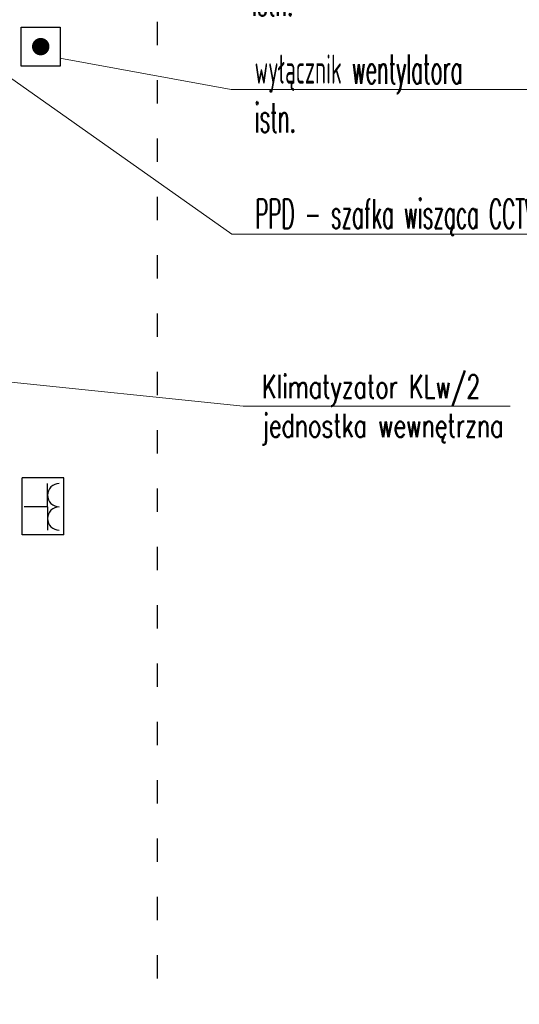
# Model space of a CAD drawing. Header units: millimetres. Extents: x 19325 to 32410, y -4876 to 2807.
# Tile 41 of 72: x 20960 to 21216, y -2740 to -2233. Entities that reach past the tile are written whole.
import ezdxf
from ezdxf import colors
from ezdxf.entities.mleader import LeaderData, LeaderLine
from ezdxf.enums import TextEntityAlignment as Align
from ezdxf.math import Vec2, Vec3

# ---------------------------------------------------------------- set-up
doc = ezdxf.new("R2010")
doc.units = ezdxf.units.MM
doc.linetypes.add('ACAD_ISO03W100', pattern=[30, 12, -18])
for name, color, linetype, lineweight in [('.WK_WODA_OPIS', 7, 'Continuous', 13), ('2E_DOMOFON', 40, 'Continuous', 30), ('2E_INSTA', 40, 'Continuous', 30)]:
    doc.layers.add(name, color=color, linetype=linetype, lineweight=lineweight)
doc.layers.add('2E_WYPOS', color=40, linetype='Continuous')
doc.layers.add('A_SC_MUROWANA_DZIAŁOWA', color=42, linetype='Continuous')
doc.styles.add('PITSIMP8', font='pitsimp8')
doc.styles.add('WYMIARY', font='romans.shx', dxfattribs={"width": 0.7})

# ---------------------------------------------------------------- blocks, each defined once
blk = doc.blocks.new('_None')
blk = doc.blocks.new('2DES_022')
at = {"const_width": 0.56}
blk.add_lwpolyline([(-0.28, 0, 1), (0.28, 0, 1)], format="xyb", close=True, dxfattribs=at)
at = {"linetype": 'ByBlock', "style": 'PITSIMP8', "flags": 9}
for tag, p in [('VOLUMENSTROM', (-1.108, 0.077)), ('RAUM/GRUPPE', (-1.108, 0.197)), ('DRUCK/-STUFE', (-1.108, 0.057)), ('BEZEICHNUNG', (-1.108, 0.217)), ('POS.NR.G-LV', (-1.108, 0.177)), ('ANSCHLUSS', (-1.108, 0.037)), ('KENNUNG', (-1.108, 0.117)), ('LEISTUNG', (-1.108, 0.097)), ('FABRIKAT', (-1.108, 0.157)), ('GROESSE', (-1.108, 0.017)), ('TYP', (-1.108, 0.137)), ('DN', (-1.108, -0.003)), ('SPANNUNG/FREQUENZ', (-1.108, -0.083)), ('TEMPERATUR', (-1.108, -0.023)), ('SCHUTZART', (-1.108, -0.063)), ('DREHZAHL', (-1.108, -0.043)), ('GEWICHT', (-1.108, -0.103)), ('FREI', (-1.108, -0.123)), ('FREI', (-1.108, -0.143)), ('FREI', (-1.108, -0.163))]:
    blk.add_attdef(tag, text='', height=0.01, dxfattribs=at).set_placement(p, align=Align.MIDDLE)
blk = doc.blocks.new('2DEL_847')
blk.add_lwpolyline([(-1.25, 1.25), (1.25, 1.25), (1.25, -1.25), (-1.25, -1.25)], close=True)
at = {"linetype": 'ByBlock', "style": 'PITSIMP8', "flags": 9}
for tag, p in [('SPANNUNG/FREQUENZ', (0.518, 0.653)), ('VOLUMENSTROM', (0.518, 0.813)), ('DRUCK/-STUFE', (0.518, 0.793)), ('BEZEICHNUNG', (0.518, 0.953)), ('RAUM/GRUPPE', (0.518, 0.933)), ('TEMPERATUR', (0.518, 0.713)), ('POS.NR.G-LV', (0.518, 0.913)), ('ANSCHLUSS', (0.518, 0.773)), ('SCHUTZART', (0.518, 0.673)), ('DREHZAHL', (0.518, 0.693)), ('KENNUNG', (0.518, 0.853)), ('LEISTUNG', (0.518, 0.833)), ('FABRIKAT', (0.518, 0.893)), ('GROESSE', (0.518, 0.753)), ('GEWICHT', (0.518, 0.633)), ('TYP', (0.518, 0.873)), ('DN', (0.518, 0.733)), ('FREI', (0.518, 0.613)), ('FREI', (0.518, 0.593)), ('FREI', (0.518, 0.573))]:
    blk.add_attdef(tag, text='', height=0.01, dxfattribs=at).set_placement(p, align=Align.MIDDLE)
blk = doc.blocks.new('2DEL_813')
for p, q in [((-1.954, -1.43), (-1.954, 1.43)), ((-1.954, 1.43), (1.954, 1.43)), ((1.954, -1.43), (1.954, 1.43)), ((-0.043, -0.305), (-0.043, 1.295)), ((-0.043, -0.305), (-1.643, -0.305)), ((-0.043, -0.305), (1.557, -0.305)), ((-1.954, -1.43), (1.954, -1.43))]:
    blk.add_line(p, q)
for centre in [(-0.843, -1.105), (0.757, -1.105)]:
    blk.add_arc(centre, 0.8, 0, 180)
at = {"linetype": 'ByBlock', "style": 'PITSIMP8', "flags": 9}
for tag, p in [('SPANNUNG/FREQUENZ', (-0.076, -0.671)), ('VOLUMENSTROM', (-0.076, -0.511)), ('RAUM/GRUPPE', (-0.076, -0.391)), ('DRUCK/-STUFE', (-0.076, -0.531)), ('BEZEICHNUNG', (-0.076, -0.371)), ('TEMPERATUR', (-0.076, -0.611)), ('POS.NR.G-LV', (-0.076, -0.411)), ('ANSCHLUSS', (-0.076, -0.551)), ('SCHUTZART', (-0.076, -0.651)), ('DREHZAHL', (-0.076, -0.631)), ('KENNUNG', (-0.076, -0.471)), ('LEISTUNG', (-0.076, -0.491)), ('FABRIKAT', (-0.076, -0.431)), ('GROESSE', (-0.076, -0.571)), ('TYP', (-0.076, -0.451)), ('DN', (-0.076, -0.591)), ('GEWICHT', (-0.076, -0.691)), ('FREI', (-0.076, -0.711)), ('FREI', (-0.076, -0.731)), ('FREI', (-0.076, -0.751))]:
    blk.add_attdef(tag, text='', height=0.01, dxfattribs=at).set_placement(p, align=Align.MIDDLE)

msp = doc.modelspace()

# ---------------------------------------------------------------- linework, layer by layer
at = {"layer": 'A_SC_MUROWANA_DZIAŁOWA', "linetype": 'ACAD_ISO03W100'}
msp.add_lwpolyline([(19883.01, -3266.41), (21030.34, -3266.41), (21030.34, -1447.29), (19883.01, -1447.29)], close=True, dxfattribs=at)

# ---------------------------------------------------------------- next in the draw order: leaders
at = {"layer": '.WK_WODA_OPIS'}
ml = msp.add_multileader_mtext('Standard', dxfattribs=at)
ml.set_content('Klimatyzator KLw/2 \\Pjednostka wewnętrzna', color=256, style='WYMIARY')
ml.set_leader_properties(lineweight=-1)
ml.set_arrow_properties(name='NONE')
ml.build(insert=Vec2(0, 0))
ml.multileader.update_dxf_attribs({"text_left_attachment_type": 6, "text_right_attachment_type": 6, "text_top_attachment_type": 0, "text_bottom_attachment_type": 0, "dogleg_length": 86.36})
ctx = ml.context
ctx.base_point, ctx.char_height, ctx.landing_gap_size, ctx.plane_origin = Vec3(21083.07, -2431.97, 40), 12, 1, Vec3(24940.47, -806.04, 40)
ctx.left_attachment, ctx.right_attachment = 6, 6
notes = []
notes.append((ctx, [(0, (1, 1, 0), (21074.43, -2431.97, 40), (1, 0), 8.64, [(0, [(20716.6, -2395.03, 40)], 256, [])])]))
ctx.mtext.insert, ctx.mtext.line_spacing_style, ctx.mtext.flow_direction = Vec3(21084.07, -2415.97, 40), 2, 5
ctx.mtext.has_bg_fill, ctx.mtext.bg_color, ctx.mtext.bg_scale_factor, ctx.mtext.bg_transparency, ctx.mtext.use_window_bg_color = 1, -1027028792, 1.5, 0, 1
for ctx, leaders in notes:
    for number, flags, end, landing, length, lines in leaders:
        leader = LeaderData()
        leader.index, (leader.has_last_leader_line, leader.has_dogleg_vector, leader.attachment_direction) = number, flags
        leader.last_leader_point, leader.dogleg_vector, leader.dogleg_length = Vec3(end), Vec3(landing), length
        for number, points, colour, breaks in lines:
            line = LeaderLine()
            line.index, line.vertices, line.color, line.breaks = number, Vec3.list(points), colors.encode_raw_color(colour), breaks
            leader.lines.append(line)
        ctx.leaders.append(leader)

# ---------------------------------------------------------------- next in the draw order: block references
at = {"layer": '2E_INSTA', "xscale": 7.5, "yscale": 7.5, "zscale": 7.5, "rotation": 89.99999999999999}
msp.add_blockref('2DEL_813', (20971.55, -2483.49), dxfattribs=at)

# ---------------------------------------------------------------- next in the draw order: leaders
at = {"layer": '.WK_WODA_OPIS'}
ml = msp.add_multileader_mtext('Standard', dxfattribs=at)
ml.set_content('{\\W0.5;PPD - szafka wisząca CCTV istn. }', color=256, style='WYMIARY')
ml.set_leader_properties(linetype='ByLayer', lineweight=-1)
ml.set_arrow_properties(name='NONE')
ml.build(insert=Vec2(0, 0))
ml.multileader.update_dxf_attribs({"text_left_attachment_type": 6, "text_right_attachment_type": 6, "text_top_attachment_type": 0, "text_bottom_attachment_type": 0, "dogleg_length": 86.36, "arrow_head_size": 5})
ctx = ml.context
ctx.base_point, ctx.char_height, ctx.arrow_head_size, ctx.landing_gap_size, ctx.plane_origin = Vec3(21079.37, -2343.59, 3941.31), 15, 5, 1.25, Vec3(-855221.8, 6520245.03, 3941.31)
ctx.left_attachment, ctx.right_attachment = 6, 6
notes = []
notes.append((ctx, [(1, (1, 1, 0), (21068.58, -2343.59, 3941.31), (1, 0), 10.8, [(0, [(20913.03, -2233.83, 3941.31)], 256, [])])]))
ctx.mtext.insert, ctx.mtext.width, ctx.mtext.line_spacing_style = Vec3(21080.62, -2325.59, 3941.31), 174.287, 2
ctx.mtext.has_bg_fill, ctx.mtext.bg_color, ctx.mtext.bg_scale_factor, ctx.mtext.bg_transparency, ctx.mtext.use_window_bg_color = 1, -1027028792, 1.5, 0, 1
for ctx, leaders in notes:
    for number, flags, end, landing, length, lines in leaders:
        leader = LeaderData()
        leader.index, (leader.has_last_leader_line, leader.has_dogleg_vector, leader.attachment_direction) = number, flags
        leader.last_leader_point, leader.dogleg_vector, leader.dogleg_length = Vec3(end), Vec3(landing), length
        for number, points, colour, breaks in lines:
            line = LeaderLine()
            line.index, line.vertices, line.color, line.breaks = number, Vec3.list(points), colors.encode_raw_color(colour), breaks
            leader.lines.append(line)
        ctx.leaders.append(leader)

# ---------------------------------------------------------------- next in the draw order: block references
at = {"layer": '2E_WYPOS', "xscale": 8, "yscale": 8, "zscale": 8}
msp.add_blockref('2DES_022', (20970.33, -2247.09), dxfattribs=at)

# ---------------------------------------------------------------- next in the draw order: leaders
at = {"layer": '.WK_WODA_OPIS'}
ml = msp.add_multileader_mtext('Standard', dxfattribs=at)
ml.set_content('{\\W0.5;przycisk PWP\\Pistn. }', color=256, style='WYMIARY')
ml.set_leader_properties(linetype='ByLayer', lineweight=-1)
ml.set_arrow_properties(name='NONE')
ml.build(insert=Vec2(0, 0))
ml.multileader.update_dxf_attribs({"text_left_attachment_type": 6, "text_right_attachment_type": 6, "text_top_attachment_type": 0, "text_bottom_attachment_type": 0, "dogleg_length": 86.36, "arrow_head_size": 5})
ctx = ml.context
ctx.base_point, ctx.char_height, ctx.arrow_head_size, ctx.landing_gap_size, ctx.plane_origin = Vec3(21077.79, -2209.26), 15, 5, 1.25, Vec3(-855235.47, 6520278.84)
ctx.left_attachment, ctx.right_attachment = 6, 6
notes = []
notes.append((ctx, [(1, (1, 1, 0), (21067, -2209.26), (1, 0), 10.8, [(0, [(20980.22, -2221.98)], 256, [])])]))
ctx.mtext.insert, ctx.mtext.line_spacing_style = Vec3(21079.04, -2191.26), 2
ctx.mtext.has_bg_fill, ctx.mtext.bg_color, ctx.mtext.bg_scale_factor, ctx.mtext.bg_transparency, ctx.mtext.use_window_bg_color = 1, -1027028792, 1.5, 0, 1
for ctx, leaders in notes:
    for number, flags, end, landing, length, lines in leaders:
        leader = LeaderData()
        leader.index, (leader.has_last_leader_line, leader.has_dogleg_vector, leader.attachment_direction) = number, flags
        leader.last_leader_point, leader.dogleg_vector, leader.dogleg_length = Vec3(end), Vec3(landing), length
        for number, points, colour, breaks in lines:
            line = LeaderLine()
            line.index, line.vertices, line.color, line.breaks = number, Vec3.list(points), colors.encode_raw_color(colour), breaks
            leader.lines.append(line)
        ctx.leaders.append(leader)

# ---------------------------------------------------------------- next in the draw order: leaders
ml = msp.add_multileader_mtext('Standard', dxfattribs=at)
ml.set_content('{\\W0.5;wyłącznik wentylatora \\Pistn. }', color=256, style='WYMIARY')
ml.set_leader_properties(linetype='ByLayer', lineweight=-1)
ml.set_arrow_properties(name='NONE')
ml.build(insert=Vec2(0, 0))
ml.multileader.update_dxf_attribs({"text_left_attachment_type": 6, "text_right_attachment_type": 6, "text_top_attachment_type": 0, "text_bottom_attachment_type": 0, "dogleg_length": 86.36, "arrow_head_size": 5})
ctx = ml.context
ctx.base_point, ctx.char_height, ctx.arrow_head_size, ctx.landing_gap_size, ctx.plane_origin = Vec3(21079.04, -2269.17), 15, 5, 1.25, Vec3(-855235.47, 6520213.68)
ctx.left_attachment, ctx.right_attachment = 6, 6
notes = []
notes.append((ctx, [(1, (1, 1, 0), (21068.25, -2269.17), (1, 0), 10.8, [(0, [(20980.22, -2253.04)], 256, [])])]))
ctx.mtext.insert, ctx.mtext.line_spacing_style = Vec3(21080.29, -2251.17), 2
ctx.mtext.has_bg_fill, ctx.mtext.bg_color, ctx.mtext.bg_scale_factor, ctx.mtext.bg_transparency, ctx.mtext.use_window_bg_color = 1, -1027028792, 1.5, 0, 1
for ctx, leaders in notes:
    for number, flags, end, landing, length, lines in leaders:
        leader = LeaderData()
        leader.index, (leader.has_last_leader_line, leader.has_dogleg_vector, leader.attachment_direction) = number, flags
        leader.last_leader_point, leader.dogleg_vector, leader.dogleg_length = Vec3(end), Vec3(landing), length
        for number, points, colour, breaks in lines:
            line = LeaderLine()
            line.index, line.vertices, line.color, line.breaks = number, Vec3.list(points), colors.encode_raw_color(colour), breaks
            leader.lines.append(line)
        ctx.leaders.append(leader)

# ---------------------------------------------------------------- next in the draw order: block references
at = {"layer": '2E_DOMOFON', "xscale": 8, "yscale": 8, "zscale": 8}
msp.add_blockref('2DEL_847', (20970.33, -2247.09), dxfattribs=at)

doc.saveas('drawing.dxf')
